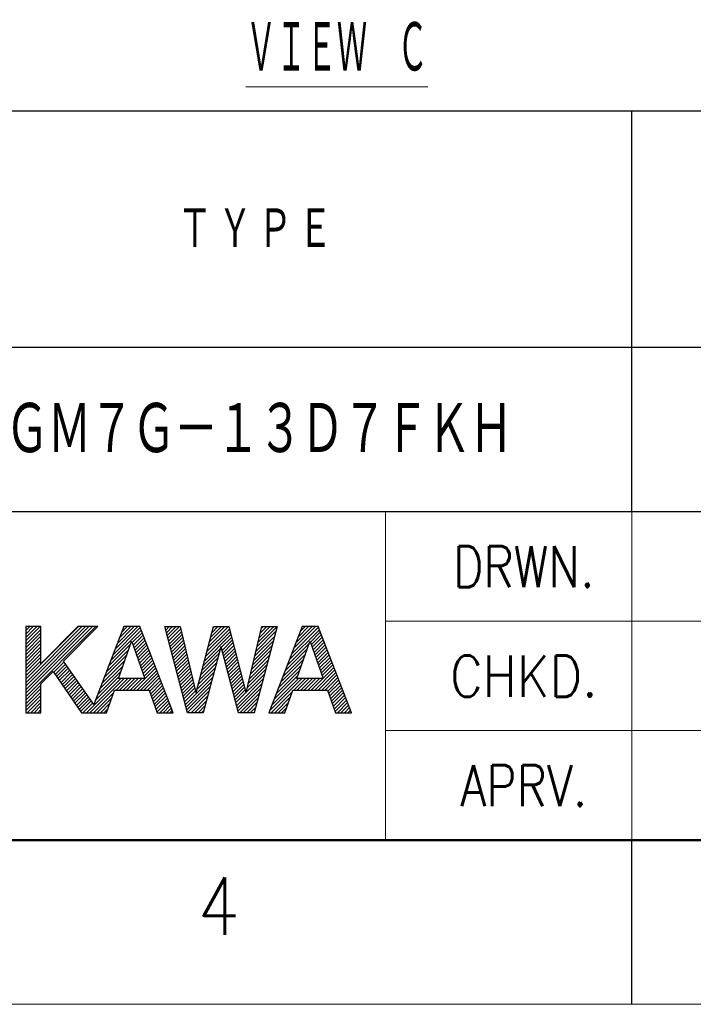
# Model space of a CAD drawing. Header units: millimetres. Extents: x 0 to 1071, y 0 to 742.
# Tile 19 of 127: x 432 to 534, y 0 to 150. Entities that reach past the tile are written whole.
import ezdxf

# ---------------------------------------------------------------- set-up
doc = ezdxf.new("R2010")
doc.units = ezdxf.units.MM
doc.header["$LTSCALE"] = 0.454724
doc.layers.add('NoLayerName_001', color=7, linetype='Continuous')
doc.styles.get("Standard").update_dxf_attribs({"font": 'txt', "bigfont": 'extfont2'})

msp = doc.modelspace()

# ---------------------------------------------------------------- linework, layer by layer
at = {"layer": 'NoLayerName_001', "color": 7, "linetype": 'Continuous', "lineweight": 25}
for p, q in [((412.5, 136), (1025, 136)), ((525, 75), (525, 136)), ((1025, 100), (412.5, 100)), ((62.5, 75), (1025, 75)), ((412.5, 75), (1025, 75)), ((412.5, 75), (1025, 75)), ((412.5, 75), (1025, 75)), ((435.0857, 57.4971), (432.7871, 57.4971)), ((432.7871, 57.4971), (432.7871, 44.3917)), ((432.7871, 57.4333), (432.8509, 57.4971)), ((432.7871, 56.903), (433.3813, 57.4971)), ((432.7871, 56.3726), (433.9116, 57.4971)), ((432.7871, 55.8423), (434.4419, 57.4971)), ((432.7871, 55.312), (434.9723, 57.4971)), ((432.7871, 49.4783), (440.8058, 57.4971)), ((432.7871, 48.948), (441.3361, 57.4971)), ((432.7871, 48.4177), (441.8665, 57.4971)), ((432.7871, 47.8873), (442.3968, 57.4971)), ((432.7871, 47.357), (442.9271, 57.4971)), ((432.7871, 46.8267), (443.4575, 57.4971)), ((432.7871, 54.7816), (435.0857, 57.0802)), ((435.0857, 51.8319), (435.0857, 57.4971)), ((440.7145, 57.4971), (435.0857, 51.8319)), ((438.5033, 52.2132), (443.7551, 57.4971)), ((443.7551, 57.4971), (440.7145, 57.4971)), ((447.6864, 57.4969), (443.1173, 45.6645)), ((446.0098, 53.1551), (450.193, 57.3383)), ((446.3435, 54.0191), (449.8213, 57.497)), ((446.6771, 54.883), (449.291, 57.4969)), ((447.0107, 55.747), (448.7606, 57.4969)), ((447.3443, 56.6109), (448.2303, 57.4969)), ((447.6779, 57.4749), (447.6999, 57.4969)), ((450.1317, 57.497), (447.6864, 57.4969)), ((455.1946, 44.3935), (450.1317, 57.497)), ((453.9386, 57.4971), (456.2892, 57.4971)), ((457.4126, 44.392), (453.9386, 57.4971)), ((453.9649, 57.3979), (454.0641, 57.4971)), ((454.076, 56.9787), (454.5945, 57.4971)), ((454.1872, 56.5595), (455.1248, 57.4971)), ((454.2983, 56.1403), (455.6551, 57.4971)), ((454.4094, 55.7211), (456.1855, 57.4971)), ((454.5205, 55.3019), (456.3711, 57.1525)), ((456.2892, 57.4971), (458.6723, 47.4776)), ((458.7106, 47.4776), (461.3242, 57.4971)), ((460.3304, 53.6871), (463.7606, 57.1174)), ((460.5175, 54.4046), (463.6101, 57.4971)), ((460.7047, 55.122), (463.0797, 57.4971)), ((460.8918, 55.8395), (462.5494, 57.4971)), ((461.079, 56.557), (462.0191, 57.4971)), ((461.2661, 57.2745), (461.4888, 57.4971)), ((461.3242, 57.4971), (463.6619, 57.4971)), ((463.6619, 57.4971), (466.2666, 47.4776)), ((466.3133, 47.4807), (468.6901, 57.4971)), ((471.0462, 57.4971), (467.5522, 44.392)), ((467.9607, 54.4231), (471.0347, 57.4971)), ((468.1257, 55.1184), (470.5044, 57.4971)), ((468.2907, 55.8138), (469.974, 57.4971)), ((468.4557, 56.5091), (469.4437, 57.4971)), ((468.6207, 57.2044), (468.9134, 57.4971)), ((468.6901, 57.4971), (471.0462, 57.4971)), ((474.8279, 57.4969), (469.7676, 44.392)), ((472.8774, 52.4455), (477.4561, 57.0242)), ((473.211, 53.3094), (477.3083, 57.4068)), ((473.5446, 54.1733), (476.8682, 57.497)), ((473.8781, 55.0373), (476.3378, 57.4969)), ((474.2117, 55.9012), (475.8075, 57.4969)), ((474.5453, 56.7651), (475.2771, 57.4969)), ((477.2735, 57.497), (474.8279, 57.4969)), ((482.3361, 44.3935), (477.2735, 57.497)), ((432.7871, 54.2513), (435.0857, 56.5499)), ((432.7871, 53.721), (435.0857, 56.0196)), ((432.7871, 53.1906), (435.0857, 55.4892)), ((445.6762, 52.2912), (450.3408, 56.9558)), ((448.9904, 55.075), (450.4886, 56.5733)), ((449.1286, 54.6829), (450.6364, 56.1907)), ((449.2667, 54.2907), (450.7842, 55.8082)), ((454.6317, 54.8827), (456.473, 56.7241)), ((454.7428, 54.4635), (456.575, 56.2956)), ((454.8539, 54.0443), (456.6769, 55.8672)), ((459.956, 52.2521), (463.9795, 56.2755)), ((460.1432, 52.9696), (463.8701, 56.6964)), ((462.5403, 54.306), (464.0889, 55.8546)), ((467.6307, 53.0325), (470.6648, 56.0666)), ((467.7957, 53.7278), (470.8576, 56.7897)), ((476.1074, 55.1452), (477.6039, 56.6417)), ((476.2455, 54.753), (477.7517, 56.2592)), ((476.3837, 54.3608), (477.8995, 55.8766)), ((476.5219, 53.9687), (478.0473, 55.4941)), ((432.7871, 52.6603), (435.0857, 54.9589)), ((432.7871, 52.13), (435.0857, 54.4286)), ((445.009, 50.5633), (448.4488, 54.0031)), ((445.3426, 51.4272), (448.7392, 54.8238)), ((446.8945, 49.6102), (448.8857, 55.238)), ((448.8857, 55.238), (448.933, 55.238)), ((448.933, 55.238), (450.9158, 49.6102)), ((449.4049, 53.8985), (450.932, 55.4257)), ((449.5431, 53.5064), (451.0798, 55.0432)), ((449.6812, 53.1142), (451.2276, 54.6606)), ((449.8194, 52.7221), (451.3754, 54.2781)), ((454.965, 53.6251), (456.7788, 55.4388)), ((455.0762, 53.2058), (456.8807, 55.0103)), ((455.1873, 52.7866), (456.9826, 54.5819)), ((455.2984, 52.3674), (457.0845, 54.1535)), ((459.7689, 51.5346), (462.4085, 54.1742)), ((462.4731, 54.4148), (459.7805, 44.392)), ((462.5114, 54.4148), (462.4731, 54.4148)), ((465.1718, 44.392), (462.5114, 54.4148)), ((462.6515, 53.8869), (464.1983, 55.4337)), ((462.7628, 53.4678), (464.3077, 55.0128)), ((462.874, 53.0488), (464.4172, 54.5919)), ((462.9853, 52.6297), (464.5266, 54.171)), ((467.3007, 51.6418), (470.2792, 54.6203)), ((467.4657, 52.3371), (470.472, 55.3435)), ((472.2102, 50.7177), (475.6421, 54.1496)), ((472.5438, 51.5816), (475.9325, 54.9702)), ((474.0362, 49.6102), (476.0272, 55.238)), ((476.0272, 55.238), (476.0747, 55.238)), ((476.0747, 55.238), (478.0573, 49.6102)), ((476.66, 53.5765), (478.1951, 55.1116)), ((476.7982, 53.1843), (478.3429, 54.729)), ((476.9363, 52.7921), (478.4907, 54.3465)), ((477.0745, 52.4), (478.6385, 53.964)), ((432.7871, 51.5997), (435.0857, 53.8983)), ((432.7871, 51.0693), (435.0857, 53.3679)), ((432.7871, 50.539), (435.0857, 52.8376)), ((444.6754, 49.6994), (448.1584, 53.1824)), ((449.9576, 52.3299), (451.5232, 53.8956)), ((450.0957, 51.9377), (451.671, 53.513)), ((450.2339, 51.5456), (451.8188, 53.1305)), ((450.3721, 51.1534), (451.9666, 52.748)), ((455.4095, 51.9482), (457.1864, 53.725)), ((455.5207, 51.529), (457.2883, 53.2966)), ((455.6318, 51.1098), (457.3902, 52.8682)), ((459.3946, 50.0996), (462.0189, 52.7239)), ((459.5817, 50.8171), (462.2137, 53.4491)), ((463.0965, 52.2106), (464.636, 53.7501)), ((463.2077, 51.7915), (464.7454, 53.3292)), ((463.319, 51.3724), (464.8548, 52.9083)), ((463.4302, 50.9533), (464.9643, 52.4873)), ((466.9707, 50.2512), (469.8937, 53.1741)), ((467.1357, 50.9465), (470.0864, 53.8972)), ((471.543, 48.9898), (475.0615, 52.5083)), ((471.8766, 49.8538), (475.3518, 53.3289)), ((477.2126, 52.0078), (478.7863, 53.5814)), ((477.3508, 51.6156), (478.9341, 53.1989)), ((477.489, 51.2234), (479.0819, 52.8164)), ((432.7871, 50.0087), (435.0857, 52.3073)), ((437.0195, 50.5287), (438.5862, 52.0955)), ((437.2359, 50.2148), (438.8055, 51.7844)), ((437.4523, 49.9009), (439.0247, 51.4733)), ((437.6687, 49.5869), (439.2439, 51.1621)), ((443.1173, 45.6645), (438.5033, 52.2132)), ((444.0082, 47.9715), (447.5776, 51.5409)), ((444.3418, 48.8354), (447.868, 52.3616)), ((449.1797, 47.8397), (452.5579, 51.2179)), ((450.5103, 50.7613), (452.1144, 52.3655)), ((450.6484, 50.3691), (452.2623, 51.9829)), ((450.7866, 49.9769), (452.4101, 51.6004)), ((455.7429, 50.6906), (457.4921, 52.4398)), ((455.854, 50.2714), (457.594, 52.0113)), ((455.9652, 49.8522), (457.6959, 51.5829)), ((456.0763, 49.433), (457.7978, 51.1545)), ((459.0203, 48.6647), (461.6293, 51.2737)), ((459.2074, 49.3821), (461.8241, 51.9988)), ((463.5414, 50.5342), (465.0737, 52.0664)), ((463.6527, 50.1151), (465.1831, 51.6455)), ((463.7639, 49.696), (465.2925, 51.2246)), ((466.4757, 48.1652), (469.3153, 51.0047)), ((466.6407, 48.8605), (469.5081, 51.7278)), ((466.8057, 49.5558), (469.7009, 52.451)), ((471.2094, 48.1259), (474.7711, 51.6876)), ((477.6271, 50.8313), (479.2297, 52.4338)), ((477.7653, 50.4391), (479.3775, 52.0513)), ((477.9034, 50.0469), (479.5252, 51.6688)), ((478.0416, 49.6547), (479.673, 51.2862)), ((435.0857, 48.7747), (436.9415, 50.6419)), ((436.9415, 50.6419), (441.2494, 44.392)), ((437.885, 49.273), (439.4631, 50.851)), ((438.1014, 48.959), (439.6823, 50.5399)), ((438.3178, 48.6451), (439.9015, 50.2288)), ((438.5342, 48.3312), (440.1207, 49.9176)), ((438.7506, 48.0172), (440.3399, 49.6065)), ((442.0197, 44.392), (447.2379, 49.6102)), ((442.55, 44.392), (447.7682, 49.6102)), ((443.3409, 46.2436), (446.9968, 49.8995)), ((443.6745, 47.1075), (447.2872, 50.7202)), ((446.5281, 47.8397), (448.2986, 49.6102)), ((450.9158, 49.6102), (446.8945, 49.6102)), ((447.0584, 47.8397), (448.8289, 49.6102)), ((447.5887, 47.8397), (449.3592, 49.6102)), ((448.1191, 47.8397), (449.8896, 49.6102)), ((448.6494, 47.8397), (450.4199, 49.6102)), ((449.7101, 47.8397), (452.7057, 50.8353)), ((450.2404, 47.8397), (452.8535, 50.4528)), ((450.7707, 47.8397), (453.0013, 50.0703)), ((451.3011, 47.8397), (453.1491, 49.6877)), ((456.1874, 49.0138), (457.8997, 50.726)), ((456.2986, 48.5946), (458.0016, 50.2976)), ((456.4097, 48.1754), (458.1035, 49.8692)), ((457.0764, 45.6602), (461.2397, 49.8234)), ((458.8331, 47.9472), (461.4345, 50.5485)), ((463.8752, 49.2769), (465.4019, 50.8037)), ((463.9864, 48.8578), (465.5114, 50.3828)), ((464.0976, 48.4387), (465.6208, 49.9619)), ((464.2089, 48.0196), (465.7302, 49.541)), ((464.7651, 45.9242), (469.1225, 50.2816)), ((464.8763, 45.5051), (468.9297, 49.5585)), ((469.8751, 44.6703), (474.8151, 49.6102)), ((470.2087, 45.5342), (474.2847, 49.6102)), ((470.5423, 46.3981), (474.1905, 50.0463)), ((470.8759, 47.262), (474.4808, 50.867)), ((473.5749, 47.8397), (475.3454, 49.6102)), ((478.0573, 49.6102), (474.0362, 49.6102)), ((474.1052, 47.8397), (475.8757, 49.6102)), ((474.6356, 47.8397), (476.4061, 49.6102)), ((475.1659, 47.8397), (476.9364, 49.6102)), ((475.6962, 47.8397), (477.4667, 49.6102)), ((476.2266, 47.8397), (477.997, 49.6102)), ((476.7569, 47.8397), (479.8208, 50.9037)), ((477.2872, 47.8397), (479.9686, 50.5211)), ((477.8176, 47.8397), (480.1164, 50.1386)), ((478.3479, 47.8397), (480.2642, 49.7561)), ((432.7871, 46.2964), (435.0857, 48.595)), ((432.7871, 45.766), (435.0857, 48.0646)), ((435.0857, 44.3917), (435.0857, 48.7747)), ((438.967, 47.7033), (440.5591, 49.2954)), ((439.1834, 47.3893), (440.7783, 48.9843)), ((439.3998, 47.0754), (440.9975, 48.6732)), ((439.6162, 46.7615), (441.2167, 48.362)), ((439.8326, 46.4475), (441.436, 48.0509)), ((451.6155, 47.6239), (453.2969, 49.3052)), ((451.7537, 47.2317), (453.4447, 48.9227)), ((451.8918, 46.8395), (453.5925, 48.5402)), ((452.03, 46.4473), (453.7403, 48.1576)), ((456.5208, 47.7562), (458.2054, 49.4408)), ((456.6319, 47.337), (458.3073, 49.0123)), ((456.7431, 46.9178), (458.4092, 48.5839)), ((456.8542, 46.4986), (458.5111, 48.1555)), ((457.1876, 45.241), (461.0448, 49.0983)), ((457.2987, 44.8218), (460.85, 48.3731)), ((464.3201, 47.6006), (465.8396, 49.1201)), ((464.4314, 47.1815), (465.949, 48.6992)), ((464.5426, 46.7624), (466.0585, 48.2782)), ((464.9875, 45.086), (468.7369, 48.8354)), ((465.0988, 44.6669), (468.5441, 48.1122)), ((478.7323, 47.6939), (480.412, 49.3735)), ((478.8705, 47.3017), (480.5598, 48.991)), ((479.0087, 46.9095), (480.7076, 48.6085)), ((479.1469, 46.5174), (480.8554, 48.2259)), ((432.7871, 45.2357), (435.0857, 47.5343)), ((432.7871, 44.7054), (435.0857, 47.004)), ((433.0038, 44.3917), (435.0857, 46.4736)), ((440.049, 46.1336), (441.6552, 47.7398)), ((440.2654, 45.8197), (441.8744, 47.4287)), ((440.4817, 45.5057), (442.0936, 47.1176)), ((440.6981, 45.1918), (442.3128, 46.8064)), ((440.9145, 44.8778), (442.532, 46.4953)), ((443.0803, 44.392), (446.1263, 47.438)), ((443.6106, 44.392), (445.836, 46.6173)), ((445.0487, 44.392), (446.2685, 47.8397)), ((446.2685, 47.8397), (451.5395, 47.8397)), ((451.5395, 47.8397), (452.7535, 44.3935)), ((452.1681, 46.0552), (453.8881, 47.7751)), ((452.3063, 45.663), (454.0359, 47.3926)), ((452.4444, 45.2708), (454.1837, 47.01)), ((452.5826, 44.8786), (454.3315, 46.6275)), ((456.9653, 46.0794), (458.613, 47.727)), ((457.4098, 44.4026), (460.6552, 47.648)), ((457.9296, 44.392), (460.4604, 46.9229)), ((458.6723, 47.4776), (458.7106, 47.4776)), ((464.6538, 46.3433), (466.1679, 47.8573)), ((465.3542, 44.392), (468.3513, 47.3891)), ((465.8845, 44.392), (468.1585, 46.666)), ((466.2666, 47.4776), (466.3133, 47.4807)), ((470.1271, 44.392), (473.3196, 47.5844)), ((470.6575, 44.392), (473.0292, 46.7637)), ((472.1901, 44.392), (473.4099, 47.8397)), ((473.4099, 47.8397), (478.6809, 47.8397)), ((478.6809, 47.8397), (479.8952, 44.3935)), ((479.285, 46.1252), (481.0032, 47.8434)), ((479.4232, 45.7331), (481.151, 47.4609)), ((479.5614, 45.3409), (481.2988, 47.0783)), ((479.6996, 44.9488), (481.4466, 46.6958)), ((433.5341, 44.3917), (435.0857, 45.9433)), ((434.0644, 44.3917), (435.0857, 45.413)), ((441.1309, 44.5639), (442.7512, 46.1842)), ((441.4893, 44.392), (442.9704, 45.8731)), ((444.141, 44.392), (445.5456, 45.7966)), ((444.6713, 44.392), (445.2553, 44.976)), ((452.7207, 44.4865), (454.4793, 46.245)), ((453.1582, 44.3935), (454.6271, 45.8624)), ((453.6885, 44.3935), (454.7749, 45.4799)), ((454.2188, 44.3935), (454.9227, 45.0974)), ((458.4599, 44.392), (460.2656, 46.1977)), ((458.9902, 44.392), (460.0708, 45.4726)), ((466.4148, 44.392), (467.9657, 45.9429)), ((466.9452, 44.392), (467.7729, 45.2198)), ((471.1878, 44.392), (472.7389, 45.9431)), ((471.7181, 44.392), (472.4486, 45.1224)), ((479.8377, 44.5566), (481.5944, 46.3133)), ((480.205, 44.3935), (481.7422, 45.9307)), ((480.7353, 44.3935), (481.89, 45.5482)), ((481.2657, 44.3935), (482.0378, 45.1657)), ((432.7871, 44.3917), (435.0857, 44.3917)), ((434.5948, 44.3917), (435.0857, 44.8826)), ((441.2494, 44.392), (445.0487, 44.392)), ((452.7535, 44.3935), (455.1946, 44.3935)), ((454.7491, 44.3935), (455.0705, 44.7149)), ((459.7805, 44.392), (457.4126, 44.392)), ((459.5205, 44.392), (459.876, 44.7474)), ((467.5522, 44.392), (465.1718, 44.392)), ((467.4755, 44.392), (467.5802, 44.4966)), ((469.7676, 44.392), (472.1901, 44.392)), ((479.8952, 44.3935), (482.3361, 44.3935)), ((481.796, 44.3935), (482.1856, 44.7831)), ((482.3263, 44.3935), (482.3333, 44.4006)), ((525, 0), (525, 25))]:
    msp.add_line(p, q, dxfattribs=at)
at = {"layer": 'NoLayerName_001', "color": 2, "linetype": 'Continuous', "lineweight": 13}
for p, q in [((487.5, 75), (487.5, 25)), ((525, 25), (525, 75)), ((587.5, 58.3332), (487.5, 58.3332)), ((587.5, 41.6719), (487.5, 41.6719))]:
    msp.add_line(p, q, dxfattribs=at)
at = {"layer": 'NoLayerName_001', "color": 7, "linetype": 'Continuous', "lineweight": 50}
msp.add_line((1025, 25), (62.5, 25), dxfattribs=at)
at = {"layer": 'NoLayerName_001', "color": 7, "linetype": 'Continuous', "lineweight": 13}
msp.add_line((1050, 0), (0, 0), dxfattribs=at)

# ---------------------------------------------------------------- texts
at = {"layer": 'NoLayerName_001', "color": 3, "lineweight": 13, "insert": (466.2795, 141.3451), "char_height": 8.387152, "attachment_point": 7}
msp.add_mtext('\\A1;\\W0.5000;\\LＶＩＥＷ\u3000Ｃ\\l', dxfattribs=at)
at = {"layer": 'NoLayerName_001', "color": 7, "lineweight": 13, "attachment_point": 4}
for s, insert, char_height in [('\\A1;\\W0.7161;\\T1.1636;ＴＹＰＥ', (455.8855, 118), 6.666667), ('\\A1;\\W0.7152;\\T0.9595;ＳＧＭ７Ｇ－１３Ｄ７ＦＫＨ', (423.25, 87.5), 8.5)]:
    msp.add_mtext(s, dxfattribs=dict(at, insert=insert, char_height=char_height))
at = {"layer": 'NoLayerName_001', "color": 2, "lineweight": 13}
for s, insert, char_height, attachment_point in [('\\A1;\\W0.8191;DRWN.', (508.5725, 63.4931), 6.25, 8), ('\\A1;\\W0.8821;CHKD.', (508.5725, 46.8266), 6.25, 8), ('\\A1;\\W0.8191;APRV.', (508.5725, 30.1601), 6.25, 8), ('\\A1;\\W0.8600;4', (458.8857, 10.5652), 8.75, 7)]:
    msp.add_mtext(s, dxfattribs=dict(at, insert=insert, char_height=char_height, attachment_point=attachment_point))

doc.saveas('drawing.dxf')
